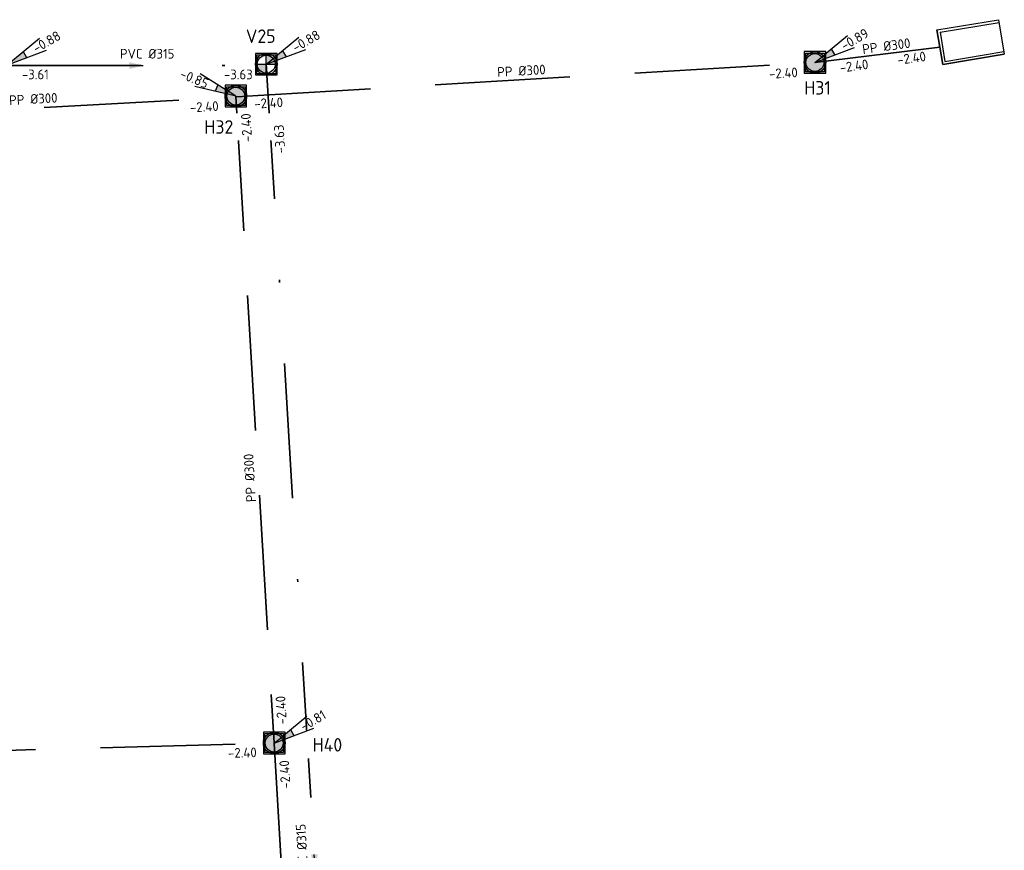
# Model space of a CAD drawing. Header units: metres. Extents: x 114894 to 115585, y 426496 to 426850.
# Tile 9 of 27: x 115067 to 115104, y 426653 to 426684. Entities that reach past the tile are written whole.
import ezdxf
from ezdxf.enums import TextEntityAlignment as Align

# ---------------------------------------------------------------- set-up
doc = ezdxf.new("R2010")
doc.units = ezdxf.units.M
doc.header["$MEASUREMENT"] = 0
doc.linetypes.add('RI-DWA-SO', pattern=[11, 5, -3, 0, -3])
doc.linetypes.add('RI-HWA-SO', pattern=[7.4, 5, -2.4])
for name, color, linetype, lineweight in [('N-WE-RI-DWA_PUTDEKSELNIVEAU-S-200', 20, 'Continuous', 25), ('N-WE-RI-DWA_RIOOLPUT_INSPECTIEPUT-S-200', 20, 'Continuous', 25), ('N-WE-RI-DWA_TRANSPORTLEIDING_PVC_315-G', 20, 'RI-DWA-SO', 35), ('N-WE-RI-HWA_PUTDEKSELNIVEAU-S-200', 150, 'Continuous', 25), ('N-WE-RI-HWA_RIOOLPUT_INSPECTIEPUT-S-200', 150, 'Continuous', 25), ('N-WE-RI-HWA_TRANSPORTLEIDING_PP_300-G', 150, 'RI-HWA-SO', 35), ('N-WE-RI-HWA_UITLAATCONSTRUCTIE-S-200', 150, 'Continuous', 25), ('N-WE-RI-PUT-T35', 150, 'Continuous', 35), ('N-WE-RI-PUT_DEKSEL-S', 7, 'Continuous', 25), ('N01-WE-RI-PUT-T35', 20, 'Continuous', 35)]:
    doc.layers.add(name, color=color, linetype=linetype, lineweight=lineweight)
doc.layers.add('N-WE-RI-DWA_STROMINGSRICHTING-S-200', color=20, linetype='Continuous', lineweight=25, true_color=0xff3f00)
doc.layers.add('N-WE-RI-HWA_STROMINGSRICHTING-S-200', color=150, linetype='Continuous', lineweight=25, true_color=0x007fff)
doc.styles.add('NLCS-ISO', font='NLCS-ISO.ttf')
doc.styles.add('NLCS-ISO-M200-T25', font='NLCS-ISO.ttf')

# ---------------------------------------------------------------- blocks, each defined once
blk = doc.blocks.new('SRI-PUT_DWA-SO')
h = blk.add_hatch(color=256)
h.dxf.hatch_style = 1
h.paths.add_polyline_path([(-2, 0, 0.414214), (0, -2), (0, 0)])
h.paths.add_polyline_path([(2, 0, 0.414214), (0, 2), (0, 0)])
for p, q in [((0, -2), (0, 2)), ((-2, 0), (2, 0))]:
    blk.add_line(p, q)
blk.add_lwpolyline([(-2, -2), (2, -2), (2, 2), (-2, 2)], close=True)
blk.add_circle((0, 0), 2)
blk = doc.blocks.new('*U102')
at = {"color": 0, "style": 'NLCS-ISO'}
for tag, p in [('RIOOLINFO', (-1.26, 1.56)), ('BOB_RECHTS', (47.79, 0.51)), ('BOB_LINKS', (-47.6, -3.76))]:
    blk.add_attdef(tag, text='', height=1.8, rotation=2.5665, dxfattribs=at).set_placement(p, align=Align.MIDDLE_CENTER)
blk = doc.blocks.new('*U122')
at = {"color": 0, "style": 'NLCS-ISO'}
for tag, p in [('RIOOLINFO', (-1.21, 1.6)), ('BOB_RECHTS', (102.67, -0.17)), ('BOB_LINKS', (-102.58, -3.08))]:
    blk.add_attdef(tag, text='', height=1.8, rotation=0.8131, dxfattribs=at).set_placement(p, align=Align.MIDDLE_CENTER)
blk = doc.blocks.new('*U27')
at = {"color": 0, "style": 'NLCS-ISO'}
for tag, p in [('BOB_RECHTS', (-0.62, 48.77)), ('RIOOLINFO', (-0.85, -16.63)), ('BOB_LINKS', (4.36, -59.17))]:
    blk.add_attdef(tag, text='', height=1.8, rotation=92.6381, dxfattribs=at).set_placement(p, align=Align.MIDDLE_CENTER)
blk = doc.blocks.new('*U28')
at = {"color": 0, "style": 'NLCS-ISO'}
for tag, p in [('BOB_RECHTS', (-1.95, 77.76)), ('RIOOLINFO', (-1.71, 1.53)), ('BOB_LINKS', (5.2, -77.57))]:
    blk.add_attdef(tag, text='', height=1.8, rotation=92.6381, dxfattribs=at).set_placement(p, align=Align.MIDDLE_CENTER)
blk = doc.blocks.new('*U52')
at = {"color": 0}
blk.add_line((-1.25, 0.14), (1.25, -0.14), dxfattribs=at)
blk.add_solid([(-1.25, 0.14), (1.18, -0.77), (1.32, 0.48)], dxfattribs=at)
at = {"color": 0, "style": 'NLCS-ISO'}
for tag, p in [('BOB_LINKS', (-133.08, 13.72)), ('RIOOLINFO', (1.72, 2.02)), ('BOB_RECHTS', (132.82, -16.97))]:
    blk.add_attdef(tag, text='', height=1.8, rotation=353.4166, dxfattribs=at).set_placement(p, align=Align.MIDDLE_CENTER)
blk = doc.blocks.new('*U60')
at = {"color": 0}
blk.add_line((0.22, 1.24), (-0.22, -1.24), dxfattribs=at)
blk.add_solid([(-0.22, -1.24), (-0.4, 1.35), (0.84, 1.13)], dxfattribs=at)
at = {"color": 0, "style": 'NLCS-ISO'}
for tag, p in [('BOB_LINKS', (1.66, 18.68)), ('RIOOLINFO', (1.91, -1.84)), ('BOB_RECHTS', (-4.91, -18.33))]:
    blk.add_attdef(tag, text='', height=1.8, rotation=259.9385, dxfattribs=at).set_placement(p, align=Align.MIDDLE_CENTER)
blk = doc.blocks.new('SRI-PUT_HWA-SO')
h = blk.add_hatch(color=256)
h.dxf.hatch_style = 1
h.paths.add_polyline_path([(-2, 0, 1), (2, 0, 1)])
blk.add_lwpolyline([(-2, -2), (2, -2), (2, 2), (-2, 2)], close=True)
blk.add_circle((0, 0), 2)
blk = doc.blocks.new('SRI-PUT_OPHOOGTEBRENGEN_NIEUW-SO')
blk.add_wipeout([(-1.76, 1.74), (1.74, 1.74), (1.74, -1.76), (-1.76, -1.76)])
at = {"color": 0, "lineweight": -3}
blk.add_lwpolyline([(-1.76, 1.74), (1.74, 1.74), (1.74, -1.76), (-1.76, -1.76)], close=True, dxfattribs=at)
blk.add_circle((-0.01, -0.01), 1.66, dxfattribs=at)
blk = doc.blocks.new('SRI-PUTDEKSELHOOGTE-SO')
h = blk.add_hatch(color=256)
h.dxf.hatch_style = 1
h.paths.add_polyline_path([(3.02, 2.49), (0, 0), (3.66, 1.37)])
for p, q in [((0, 0), (6.04, 4.97)), ((0, 0), (7.32, 2.74)), ((3.02, 2.49), (3.66, 1.37))]:
    blk.add_line(p, q)
at = {"style": 'NLCS-ISO'}
blk.add_attdef('PUTHGT', text='', height=1.8, rotation=30, dxfattribs=at).set_placement((5.02, 2.93), align=Align.MIDDLE_LEFT)
blk = doc.blocks.new('*U72')
at = {"color": 0, "style": 'NLCS-ISO'}
for tag, p in [('RIOOLINFO', (-1.26, 1.56)), ('BOB_RECHTS', (30.38, -0.3)), ('BOB_LINKS', (-30.19, -2.95))]:
    blk.add_attdef(tag, text='', height=1.8, rotation=2.5103, dxfattribs=at).set_placement(p, align=Align.MIDDLE_CENTER)
blk = doc.blocks.new('*U76')
at = {"color": 0, "transparency": 33554687, "style": 'NLCS-ISO'}
for tag, p in [('RIOOLINFO', (1.7, 1.42)), ('BOB_RECHTS', (6.35, -0.86)), ('BOB_LINKS', (-4.34, -2.17))]:
    blk.add_attdef(tag, text='', height=1.8, rotation=7.007, dxfattribs=at).set_placement(p, align=Align.MIDDLE_CENTER)
blk = doc.blocks.new('SRI-UITSTROOMBAK-SO')
for p, q in [((-3.25, 11.56), (3.25, 11.56)), ((-3.25, 0), (-3.25, 11.56)), ((-2.75, 0.5), (-2.75, 11.56)), ((2.75, 0.5), (2.75, 11.56)), ((3.25, 0), (3.25, 11.56)), ((-3.25, 0), (3.25, 0)), ((-2.75, 0.5), (2.75, 0.5))]:
    blk.add_line(p, q)
at = {"flags": 128}
blk.add_lwpolyline([(-3.25, 11.56), (3.25, 11.56), (3.25, 0), (-3.25, 0)], close=True, dxfattribs=at)

msp = doc.modelspace()

# ---------------------------------------------------------------- block references
at = {"layer": 'N-WE-RI-DWA_PUTDEKSELNIVEAU-S-200', "transparency": 33554687, "xscale": 0.2, "yscale": 0.2, "zscale": 0.2}
msp.add_blockref('SRI-PUTDEKSELHOOGTE-SO', (115066.965, 426681.867), dxfattribs=at).add_auto_attribs({'PUTHGT': '-0.88'})
at = {"layer": 'N-WE-RI-HWA_STROMINGSRICHTING-S-200', "transparency": 33554687, "xscale": 0.2, "yscale": 0.2, "zscale": 0.2, "rotation": 0.7646294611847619}
for name, p in [('*U27', (115076.096, 426669.795)), ('*U122', (115055.155, 426656.16)), ('*U28', (115077.862, 426640.043))]:
    msp.add_blockref(name, p, dxfattribs=at).add_auto_attribs({'RIOOLINFO': ' PP %%C300', 'BOB_LINKS': '-2.40', 'BOB_RECHTS': '-2.40'})
at = {"layer": 'N-WE-RI-HWA_UITLAATCONSTRUCTIE-S-200', "transparency": 33554687, "xscale": 0.1999999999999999, "yscale": 0.1999999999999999, "zscale": 0.1999999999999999, "rotation": 279.3858420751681}
msp.add_blockref('SRI-UITSTROOMBAK-SO', (115101.522, 426682.528), dxfattribs=at)
at = {"layer": 'N-WE-RI-PUT_DEKSEL-S', "transparency": 33554687, "xscale": 0.2000000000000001, "yscale": 0.2000000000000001, "zscale": 0.2000000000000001}
for p in [(115076.575, 426681.899), (115096.896, 426681.964), (115075.447, 426680.716), (115076.868, 426656.758)]:
    msp.add_blockref('SRI-PUT_OPHOOGTEBRENGEN_NIEUW-SO', p, dxfattribs=at)

# ---------------------------------------------------------------- next in the draw order: linework, layer by layer
at = {"layer": 'N-WE-RI-DWA_TRANSPORTLEIDING_PVC_315-G', "transparency": 33554687}
for points in [[(115066.938, 426681.845), (115076.575, 426681.845)], [(115076.573, 426681.897), (115080.058, 426624.602)]]:
    msp.add_lwpolyline(points, dxfattribs=at)
at = {"layer": 'N-WE-RI-HWA_TRANSPORTLEIDING_PP_300-G', "transparency": 33554687, "flags": 128}
for points in [[(115096.896, 426681.964), (115101.522, 426682.53)], [(115075.445, 426680.689), (115096.896, 426681.964)], [(115060.956, 426679.879), (115075.445, 426680.689)], [(115075.444, 426680.716), (115076.868, 426656.758)], [(115033.442, 426655.561), (115076.868, 426656.758)], [(115076.868, 426656.758), (115078.856, 426623.324)]]:
    msp.add_lwpolyline(points, dxfattribs=at)

# ---------------------------------------------------------------- next in the draw order: block references
at = {"layer": 'N-WE-RI-DWA_RIOOLPUT_INSPECTIEPUT-S-200', "transparency": 33554687, "xscale": 0.2, "yscale": 0.2, "zscale": 0.2}
msp.add_blockref('SRI-PUT_DWA-SO', (115076.575, 426681.899), dxfattribs=at)
at = {"layer": 'N-WE-RI-DWA_STROMINGSRICHTING-S-200', "transparency": 33554687, "xscale": 0.2000000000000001, "yscale": 0.2000000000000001, "zscale": 0.2000000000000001, "rotation": 100.0614679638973}
for name, p, values in [('*U60', (115071.757, 426681.845), {'RIOOLINFO': ' PVC %%c315', 'BOB_LINKS': '-3.61', 'BOB_RECHTS': '-3.63'}), ('*U52', (115078.368, 426652.377), {'RIOOLINFO': ' PVC %%c315', 'BOB_LINKS': '-3.76', 'BOB_RECHTS': '-3.63'})]:
    msp.add_blockref(name, p, dxfattribs=at).add_auto_attribs(values)
at = {"layer": 'N-WE-RI-HWA_PUTDEKSELNIVEAU-S-200', "transparency": 33554687, "xscale": 0.2, "yscale": 0.2, "zscale": 0.2}
msp.add_blockref('SRI-PUTDEKSELHOOGTE-SO', (115096.894, 426681.963), dxfattribs=at).add_auto_attribs({'PUTHGT': '-0.89'})
at = {"layer": 'N-WE-RI-HWA_PUTDEKSELNIVEAU-S-200', "transparency": 33554687}
ref = msp.add_blockref('SRI-PUTDEKSELHOOGTE-SO', (115075.447, 426680.716), dxfattribs=dict(at, xscale=-0.2, yscale=0.2, zscale=0.2, rotation=7.41998868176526))
ref.add_attrib('PUTHGT', '-0.85', dxfattribs={"layer": '0', "height": 0.36, "rotation": 337.42, "style": 'NLCS-ISO'}).set_placement((115073.412, 426681.568), align=Align.MIDDLE_LEFT)
at = {"layer": 'N-WE-RI-HWA_RIOOLPUT_INSPECTIEPUT-S-200', "transparency": 33554687, "xscale": 0.2, "yscale": 0.2, "zscale": 0.2}
for p in [(115075.447, 426680.716), (115076.868, 426656.758)]:
    msp.add_blockref('SRI-PUT_HWA-SO', p, dxfattribs=at)
at = {"layer": 'N-WE-RI-HWA_STROMINGSRICHTING-S-200', "transparency": 33554687, "xscale": 0.2, "yscale": 0.2, "zscale": 0.2, "rotation": 0.7646294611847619}
msp.add_blockref('*U102', (115086.171, 426681.34), dxfattribs=at).add_auto_attribs({'RIOOLINFO': ' PP %%C300', 'BOB_LINKS': '-2.40', 'BOB_RECHTS': '-2.40'})

# ---------------------------------------------------------------- next in the draw order: texts
at = {"layer": 'N-WE-RI-PUT-T35', "transparency": 33554661, "char_height": 0.5, "attachment_point": 1, "style": 'NLCS-ISO-M200-T25', "bg_fill": 2}
for s, insert in [('H31', (115096.496, 426681.272)), ('H32', (115074.277, 426679.823)), ('H40', (115078.288, 426656.942))]:
    msp.add_mtext_dynamic_manual_height_columns(s, width=3.38723, gutter_width=3.5, heights=[0], dxfattribs=dict(at, insert=insert))
at = {"layer": 'N01-WE-RI-PUT-T35', "transparency": 33554661, "insert": (115075.817, 426683.186), "char_height": 0.5, "attachment_point": 1, "style": 'NLCS-ISO-M200-T25', "bg_fill": 2}
msp.add_mtext_dynamic_manual_height_columns('V25', width=0.75769, gutter_width=3.5, heights=[0.7], dxfattribs=at)

# ---------------------------------------------------------------- next in the draw order: block references
at = {"layer": 'N-WE-RI-DWA_PUTDEKSELNIVEAU-S-200', "transparency": 33554687, "xscale": 0.2, "yscale": 0.2, "zscale": 0.2}
msp.add_blockref('SRI-PUTDEKSELHOOGTE-SO', (115076.575, 426681.899), dxfattribs=at).add_auto_attribs({'PUTHGT': '-0.88'})
at = {"layer": 'N-WE-RI-HWA_PUTDEKSELNIVEAU-S-200', "transparency": 33554687, "xscale": 0.2, "yscale": 0.2, "zscale": 0.2}
msp.add_blockref('SRI-PUTDEKSELHOOGTE-SO', (115076.868, 426656.758), dxfattribs=at).add_auto_attribs({'PUTHGT': '-0.81'})
at = {"layer": 'N-WE-RI-HWA_RIOOLPUT_INSPECTIEPUT-S-200', "transparency": 33554687, "xscale": 0.2, "yscale": 0.2, "zscale": 0.2}
msp.add_blockref('SRI-PUT_HWA-SO', (115096.896, 426681.964), dxfattribs=at)
at = {"layer": 'N-WE-RI-HWA_STROMINGSRICHTING-S-200', "transparency": 33554687}
ref = msp.add_blockref('*U76', (115099.204, 426682.279), dxfattribs=dict(at, xscale=0.2, yscale=0.2, zscale=0.2, rotation=0.7646294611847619))
ref.add_attrib('RIOOLINFO', 'PP %%c300', dxfattribs={"layer": '0', "color": 0, "height": 0.36, "rotation": 7.7716, "style": 'NLCS-ISO'}).set_placement((115099.54, 426682.568), align=Align.MIDDLE_CENTER)
ref.add_attrib('BOB_LINKS', '-2.40', dxfattribs={"layer": '0', "color": 0, "height": 0.36, "rotation": 7.7716, "style": 'NLCS-ISO'}).set_placement((115098.342, 426681.833), align=Align.MIDDLE_CENTER)
ref.add_attrib('BOB_RECHTS', '-2.40', dxfattribs={"layer": '0', "color": 0, "height": 0.36, "rotation": 7.7716, "style": 'NLCS-ISO'}).set_placement((115100.475, 426682.124), align=Align.MIDDLE_CENTER)
at = {"layer": 'N-WE-RI-HWA_STROMINGSRICHTING-S-200', "transparency": 33554687, "xscale": 0.2, "yscale": 0.2, "zscale": 0.2, "rotation": 0.7646294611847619}
msp.add_blockref('*U72', (115068.201, 426680.301), dxfattribs=at).add_auto_attribs({'RIOOLINFO': 'PP %%C300', 'BOB_LINKS': '-2.40', 'BOB_RECHTS': '-2.40'})

doc.saveas('drawing.dxf')
